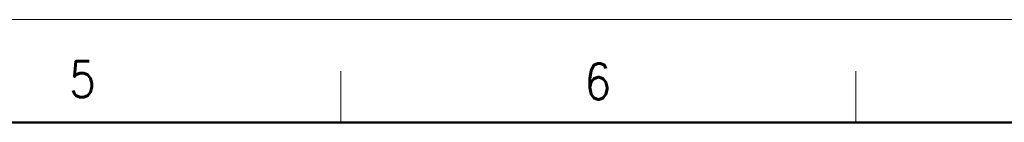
# Model space of a CAD drawing. Header units: millimetres. Extents: x 0 to 1071, y 0 to 742.
# Tile 125 of 126: x 572 to 811, y 718 to 742. Entities that reach past the tile are written whole.
import ezdxf

# ---------------------------------------------------------------- set-up
doc = ezdxf.new("R2010")
doc.units = ezdxf.units.MM
doc.header["$LTSCALE"] = 0.454724
doc.layers.add('NoLayerName_001', color=7, linetype='Continuous')
doc.styles.get("Standard").update_dxf_attribs({"font": 'txt', "bigfont": 'extfont2'})

msp = doc.modelspace()

# ---------------------------------------------------------------- linework, layer by layer
at = {"layer": 'NoLayerName_001', "color": 7, "linetype": 'Continuous', "lineweight": 13}
msp.add_line((0, 742.5), (1050, 742.5), dxfattribs=at)
at = {"layer": 'NoLayerName_001', "color": 2, "linetype": 'Continuous', "lineweight": 13}
for p, q in [((650, 717.5), (650, 730)), ((775, 730), (775, 717.5))]:
    msp.add_line(p, q, dxfattribs=at)
at = {"layer": 'NoLayerName_001', "color": 7, "linetype": 'Continuous', "lineweight": 50}
msp.add_line((62.5, 717.5), (1025, 717.5), dxfattribs=at)

# ---------------------------------------------------------------- texts
at = {"layer": 'NoLayerName_001', "color": 2, "lineweight": 13, "char_height": 8.75, "attachment_point": 7}
for s, insert in [('\\A1;\\W0.8600;5', (584.1402, 723.6268)), ('\\A1;\\W0.8600;6', (709.2033, 723.0783))]:
    msp.add_mtext(s, dxfattribs=dict(at, insert=insert))

doc.saveas('drawing.dxf')
